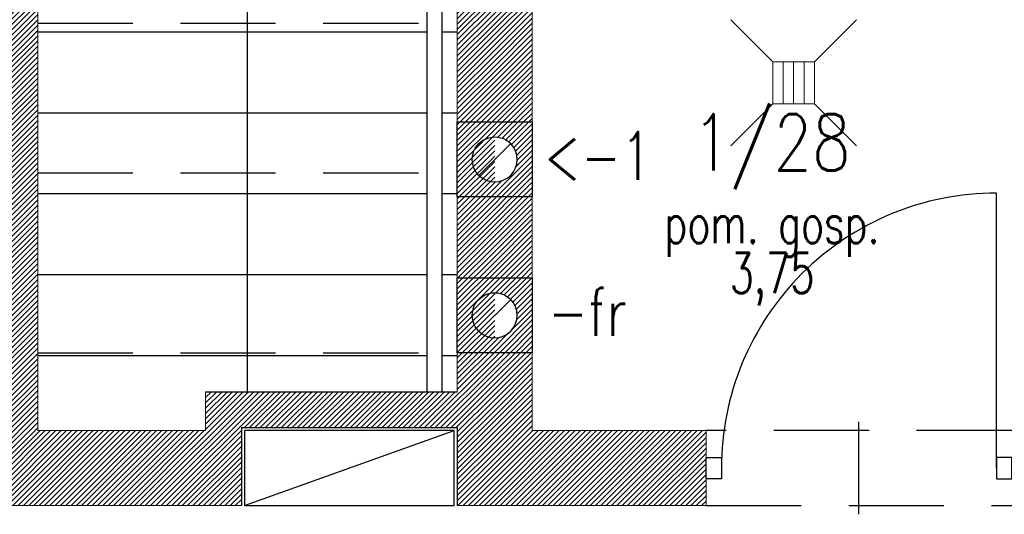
# Model space of a CAD drawing. Header units: inches. Extents: x 27484 to 71626, y -45113 to 39.
# Tile 71 of 256: x 33856 to 34185, y -32369 to -32204. Entities that reach past the tile are written whole.
import ezdxf
from ezdxf.enums import TextEntityAlignment as Align

# ---------------------------------------------------------------- set-up
doc = ezdxf.new("R2010")
doc.units = ezdxf.units.IN
doc.header["$LTSCALE"] = 50
doc.header["$MEASUREMENT"] = 0
doc.linetypes.add('DASHED2', pattern=[9.525, 6.35, -3.175])
for name, color, linetype in [('_sciany nowe', 5, 'Continuous'), ('_widok', 1, 'Continuous'), ('B-IWE', 2, 'Continuous'), ('B-IWE-KAN', 7, 'Continuous'), ('koncepcja', 6, 'Continuous'), ('R-MET-IWE', 2, 'Continuous'), ('R-MET-POM-OPIS', 7, 'Continuous'), ('R-MET-POM-OPIS-NR', 2, 'Continuous'), ('R-MET-POM-OPIS-POM', 7, 'Continuous'), ('rz_wentylacja', 10, 'Continuous'), ('S-DRZ-', 7, 'Continuous'), ('S-DRZ-O', 7, 'Continuous'), ('S-DRZ-SKRZYD', 5, 'Continuous'), ('S-DRZ-WEGAR', 7, 'Continuous')]:
    doc.layers.add(name, color=color, linetype=linetype)
for name, color, linetype, lineweight in [('A-ARMATURA', 45, 'Continuous', 5), ('A-PRZERYW', 7, 'DASHED2', 18), ('A-SCIANY', 5, 'Continuous', 18), ('A-SLUSARKA', 4, 'Continuous', 13), ('A-WID', 1, 'Continuous', 9), ('A-ść. istn.', 8, 'Continuous', 0)]:
    doc.layers.add(name, color=color, linetype=linetype, lineweight=lineweight)
doc.styles.add('MET_POM', font='simplex.shx')
doc.styles.get("Standard").update_dxf_attribs({"font": 'romans.shx'})
pattern_1 = [(45, (31560.1443, -34930.5661), (-0.88388348, 0.88388348), [])]

# ---------------------------------------------------------------- blocks, each defined once
blk = doc.blocks.new('KRAT')
for p, q in [((-7, 7), (-21, 21)), ((7, 7), (21, 21)), ((7, 3.5), (-7, 3.5)), ((7, 0), (-7, 0)), ((7, -3.5), (-7, -3.5)), ((-7, -7), (-21, -21)), ((7, -7), (21, -21))]:
    blk.add_line(p, q)
blk.add_lwpolyline([(7, -7), (7, 7), (-7, 7), (-7, -7)], close=True)
blk = doc.blocks.new('D90-L-DL')
at = {"layer": 'S-DRZ-'}
blk.add_arc((-45, 0), 90, 270, 0, dxfattribs=at)
at = {"layer": 'S-DRZ-O'}
blk.add_line((0, 15.12), (0, -15.12), dxfattribs=at)
at = {"layer": 'S-DRZ-SKRZYD'}
blk.add_line((-45, 0), (-45, -90), dxfattribs=at)
at = {"layer": 'S-DRZ-WEGAR'}
for points in [[(-50, -3.5), (-45, -3.5), (-45, 3.5), (-50, 3.5)], [(45, 3.5), (50, 3.5), (50, -3.5), (45, -3.5)]]:
    blk.add_lwpolyline(points, close=True, dxfattribs=at)
blk = doc.blocks.new('A$C07123322')
at = {"layer": 'A-SLUSARKA', "xscale": 1.020000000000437, "yscale": 1.020000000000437, "zscale": 1.020000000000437, "rotation": 270}
blk.add_blockref('D90-L-DL', (40.58, -45.9), dxfattribs=at)
blk = doc.blocks.new('MPOM0239')
at = {"layer": 'R-MET-POM-OPIS', "style": 'MET_POM', "width": 0.7}
for tag, p in [('POS', (0, -0.225)), ('ARE', (0, -0.4898))]:
    blk.add_attdef(tag, text='', height=0.2, dxfattribs=at).set_placement(p, align=Align.CENTER)
at = {"layer": 'R-MET-POM-OPIS', "style": 'MET_POM', "width": 0.7, "flags": 1}
blk.add_attdef('UNI', (0.2464, -0.4898), '', height=0.2, dxfattribs=at)
at = {"layer": 'R-MET-POM-OPIS-NR', "style": 'MET_POM', "width": 0.8}
blk.add_attdef('NR', text='', height=0.2, dxfattribs=at).set_placement((-0.0028, 0.269), align=Align.CENTER)
at = {"layer": 'R-MET-POM-OPIS-POM', "style": 'MET_POM', "width": 0.7}
blk.add_attdef('POM', text='', height=0.2, dxfattribs=at).set_placement((0, 0.0223), align=Align.CENTER)
blk = doc.blocks.new('IWE0W')
at = {"layer": 'B-IWE-KAN'}
blk.add_lwpolyline([(0.854, 0.854, -1), (0.146, 0.146), (0.854, 0.854, 1), (0.146, 0.146)], format="xyb", dxfattribs=at)
blk = doc.blocks.new('IWE0W011')
at = {"layer": 'B-IWE'}
blk.add_lwpolyline([(0, 0), (25, 0), (25, 25), (0, 25), (0, 0)], dxfattribs=at)
at = {"xscale": 15, "yscale": 15, "zscale": 15}
blk.add_blockref('IWE0W', (5, 5), dxfattribs=at)
at = {"layer": 'R-MET-IWE', "width": 0.75}
blk.add_attdef('NR', text='', height=9.5, dxfattribs=at).set_placement((12.5, 37), align=Align.MIDDLE)

msp = doc.modelspace()

# ---------------------------------------------------------------- hatches: boundary and pattern name
at = {"layer": 'A-ść. istn.', "ltscale": 0.1}
h = msp.add_hatch(dxfattribs=at)
h.set_pattern_fill('ANSI31', color=256, scale=10)
h.set_pattern_definition(pattern_1)
h.paths.add_polyline_path([(33862.48246, -31639.06607), (33815.99909, -31639.06607), (33815.99909, -31663.56607), (33862.48246, -31663.56607)])
h.paths.add_polyline_path([(33815.99909, -31639.06607), (33792.48246, -31639.06607), (33792.48246, -31661.06607), (33792.48246, -31663.56607), (33815.99909, -31663.56607)])
h.paths.add_polyline_path([(33815.99909, -31663.56607), (33792.48246, -31663.56607), (33792.48246, -31676.06607), (33815.99909, -31676.06607)], flags=17)
h.paths.add_polyline_path([(33862.48246, -31663.56607), (33815.99909, -31663.56607), (33815.99909, -31676.06607), (33850.48246, -31676.06607), (33850.48246, -32341.06607), (33769.48246, -32341.06607), (33769.48246, -32366.06607), (33930.48246, -32366.06607), (33930.48246, -32340.06607), (34002.48246, -32340.06607), (34002.48246, -32366.06607), (34014.98246, -32366.06607), (34014.98246, -31793.56607), (34002.48246, -31793.56607), (34002.48246, -32328.06607), (33918.48246, -32328.06607), (33918.48246, -32341.06607), (33862.48246, -32341.06607), (33862.48246, -31676.06607)])
h = msp.add_hatch(dxfattribs=at)
h.set_pattern_fill('ANSI31', color=256, scale=10)
h.set_pattern_definition(pattern_1)
h.paths.add_polyline_path([(34027.48246, -31832.06607), (34014.98246, -31832.06607), (34014.98246, -31884.06607), (34027.48246, -31884.06607)])
h.paths.add_polyline_path([(34027.48246, -31961.06607), (34014.98246, -31961.06607), (34014.98246, -32117.06607), (34027.48246, -32117.06607), (34027.48246, -32118.06607), (34182.48246, -32118.06607), (34182.48246, -32106.06607), (34027.48246, -32106.06607)])
h.paths.add_polyline_path([(34027.48246, -32142.06607), (34014.98246, -32142.06607), (34014.98246, -32238.06607), (34027.48246, -32238.06607)])
h.paths.add_polyline_path([(34027.48246, -32263.06607), (34014.98246, -32263.06607), (34014.98246, -32290.06607), (34027.48246, -32290.06607)])
h.paths.add_polyline_path([(34027.48246, -32315.06607), (34014.98246, -32315.06607), (34014.98246, -32353.56607), (34085.48246, -32353.56607), (34085.48246, -32349.99607), (34085.48246, -32341.06607), (34027.48246, -32341.06607)])
h.paths.add_polyline_path([(34085.48246, -32353.56607), (34014.98246, -32353.56607), (34014.98246, -32366.06607), (34085.48246, -32366.06607)])
h = msp.add_hatch(dxfattribs=at)
h.set_pattern_fill('ANSI31', color=256, scale=10)
h.set_pattern_definition(pattern_1)
h.paths.add_polyline_path([(34027.48246, -32238.06607), (34014.98246, -32238.06607), (34014.98246, -32243.06607, -0.198912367), (34020.28576, -32245.26277, -0.668178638), (34014.98246, -32258.06607), (34014.98246, -32263.06607), (34027.48246, -32263.06607)])
h.paths.add_polyline_path([(34027.48246, -32290.06607), (34014.98246, -32290.06607), (34014.98246, -32295.06607, -0.198912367), (34020.28576, -32297.26277, -0.668178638), (34014.98246, -32310.06607), (34014.98246, -32315.06607), (34027.48246, -32315.06607)])

# ---------------------------------------------------------------- linework, layer by layer
at = {"layer": '_sciany nowe'}
for p, q in [((33918.48246, -32328.06607), (34002.48246, -32328.06607)), ((33930.48246, -32340.06607), (34002.48246, -32340.06607)), ((33930.48246, -32340.06607), (33930.48246, -32366.06607)), ((34002.48246, -32340.06607), (34002.48246, -32366.06607))]:
    msp.add_line(p, q, dxfattribs=at)
at = {"layer": '_widok'}
msp.add_line((33931.48246, -32366.06607), (34001.48246, -32341.06607), dxfattribs=at)
msp.add_lwpolyline([(34001.48246, -32341.06607), (33931.48246, -32341.06607), (33931.48246, -32366.06607), (34001.48246, -32366.06607)], close=True, dxfattribs=at)
at = {"layer": 'A-PRZERYW', "color": 2, "lineweight": -3, "ltscale": 0.1}
for p, q in [((33862.48246, -32205.06607), (34002.48246, -32205.06607)), ((33862.48246, -32255.06607), (34002.48246, -32255.06607)), ((33862.48246, -32315.06607), (34002.48246, -32315.06607))]:
    msp.add_line(p, q, dxfattribs=at)
at = {"layer": 'A-PRZERYW', "lineweight": -3, "ltscale": 0.1}
for p, q in [((34187.48246, -32341.06607), (34085.48246, -32341.06607)), ((34085.48246, -32366.06607), (34187.48246, -32366.06607))]:
    msp.add_line(p, q, dxfattribs=at)
at = {"layer": 'A-SCIANY', "ltscale": 3}
for p, q in [((33862.48246, -32341.06607), (33862.48246, -31676.06607)), ((34002.48246, -32328.06607), (34002.48246, -31676.06607)), ((34027.48246, -32341.06607), (34027.48246, -32118.06607)), ((33918.48246, -32341.06607), (33918.48246, -32328.06607)), ((33930.48246, -32340.06607), (33930.48246, -32341.06607)), ((33862.48246, -32341.06607), (33918.48246, -32341.06607)), ((34027.48246, -32341.06607), (34085.48246, -32341.06607)), ((34085.48246, -32366.06607), (34085.48246, -32341.06607)), ((33930.48246, -32366.06607), (33769.48246, -32366.06607)), ((34085.48246, -32366.06607), (34002.48246, -32366.06607))]:
    msp.add_line(p, q, dxfattribs=at)
at = {"layer": 'A-WID', "lineweight": -2}
for p, q in [((33992.48246, -32328.06607), (33992.48246, -31911.06607)), ((33997.48246, -32328.06607), (33997.48246, -31911.06607)), ((33992.48246, -32208.06607), (33862.48246, -32208.06607)), ((34002.48246, -32208.06607), (33997.48246, -32208.06607)), ((33992.48246, -32235.06607), (33862.48246, -32235.06607)), ((34002.48246, -32235.06607), (33997.48246, -32235.06607)), ((33992.48246, -32262.06607), (33862.48246, -32262.06607)), ((34002.48246, -32262.06607), (33997.48246, -32262.06607)), ((33992.48246, -32289.06607), (33862.48246, -32289.06607)), ((34002.48246, -32289.06607), (33997.48246, -32289.06607)), ((33992.48246, -32316.06607), (33862.48246, -32316.06607)), ((34002.48246, -32316.06607), (33997.48246, -32316.06607))]:
    msp.add_line(p, q, dxfattribs=at)
msp.add_lwpolyline([(33932.48246, -32328.06607), (33932.48246, -31911.06607), (33862.48246, -31938.06607)], dxfattribs=at)

# ---------------------------------------------------------------- block references
at = {"layer": 'A-ARMATURA', "lineweight": -3, "rotation": 90}
msp.add_blockref('KRAT', (34114.70549, -32224.98037), dxfattribs=at)
at = {"layer": 'koncepcja', "lineweight": -3, "rotation": 270}
msp.add_blockref('A$C07123322', (34182.38246, -32312.98947), dxfattribs=at)
at = {"layer": 'R-MET-POM-OPIS'}
ref = msp.add_blockref('MPOM0239', (34107.49493, -32280.05227), dxfattribs=dict(at, xscale=67.20000000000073, yscale=67.20000000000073, zscale=67.20000000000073))
ref.add_attrib('NR', '1/28', dxfattribs={"layer": 'R-MET-POM-OPIS-NR', "height": 18.816, "style": 'MET_POM', "width": 0.8}).set_placement((34107.30459, -32254.25603), align=Align.CENTER)
ref.add_attrib('ARE', '3,75', dxfattribs={"height": 13.44, "style": 'MET_POM', "width": 0.7}).set_placement((34107.49493, -32295.1705), align=Align.CENTER)
ref.add_attrib('POM', 'pom. gosp.', dxfattribs={"layer": 'R-MET-POM-OPIS-POM', "height": 13.44, "style": 'MET_POM', "width": 0.7}).set_placement((34107.49493, -32278.55223), align=Align.CENTER)
at = {"layer": 'rz_wentylacja'}
ref = msp.add_blockref('IWE0W011', (34027.48246, -32238.06607), dxfattribs=dict(at, xscale=-1, rotation=90))
ref.add_attrib('NR', '<-1', (34031.38769, -32257.42177), dxfattribs={"layer": 'R-MET-IWE', "height": 16, "width": 0.75})
ref = msp.add_blockref('IWE0W011', (34027.48246, -32290.06607), dxfattribs=dict(at, xscale=-1, rotation=90))
ref.add_attrib('NR', '-fr', (34032.73847, -32309.42177), dxfattribs={"layer": 'R-MET-IWE', "height": 16, "width": 0.75})

doc.saveas('drawing.dxf')
